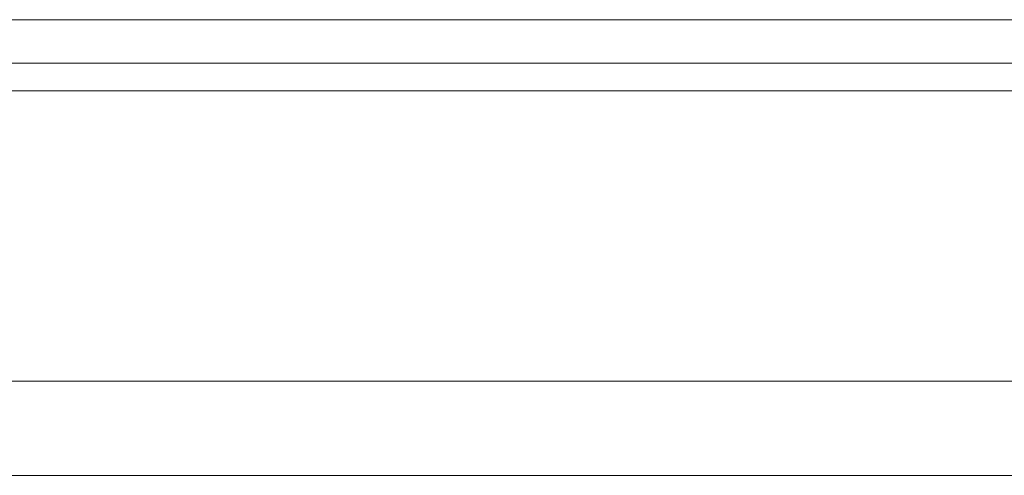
# Model space of a CAD drawing. Header units: millimetres. Extents: x 180 to 446, y 227 to 327.
# Tile 35 of 57: x 377.06 to 389.58, y 248.74 to 254.54. Entities that reach past the tile are written whole.
import ezdxf

# ---------------------------------------------------------------- set-up
doc = ezdxf.new("R2010")
doc.units = ezdxf.units.MM
doc.layers.add('OUT', color=3, linetype='Continuous')

msp = doc.modelspace()

# ---------------------------------------------------------------- linework, layer by layer
at = {"layer": 'OUT', "color": 0, "linetype": 'Continuous', "lineweight": 15}
for p, q in [((391.089, 254.535), (355.889, 254.535)), ((445.669, 253.982), (331.338, 253.982)), ((445.669, 253.628), (331.283, 253.628)), ((445.669, 249.935), (330.161, 249.935)), ((445.669, 248.735), (285.669, 248.735))]:
    msp.add_line(p, q, dxfattribs=at)

doc.saveas('drawing.dxf')
